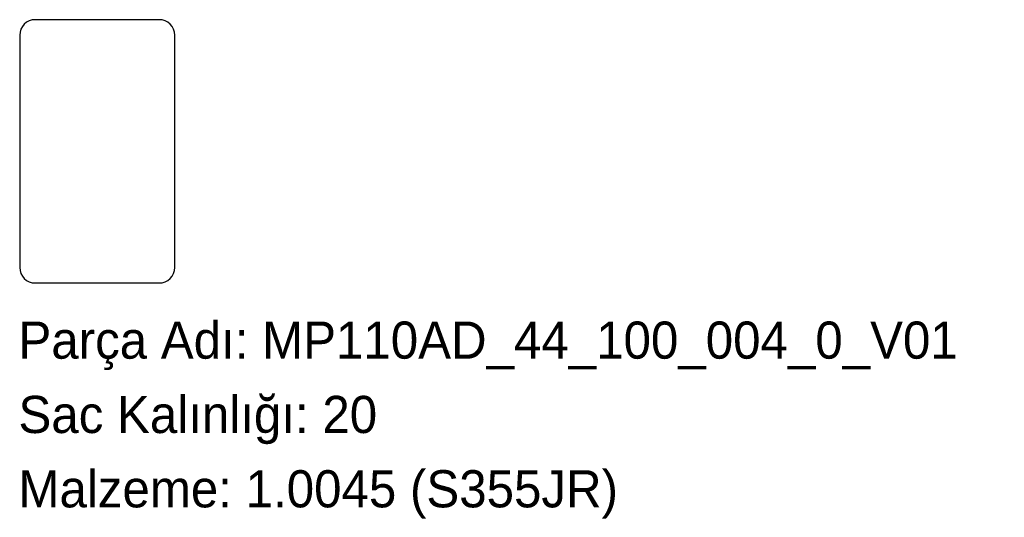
# Model space of a CAD drawing. Header units: millimetres. Extents: x 0 to 318, y -75 to 85.
import ezdxf

# ---------------------------------------------------------------- set-up
doc = ezdxf.new("R2010")
doc.units = ezdxf.units.MM
doc.linetypes.add('SLD-Katı', pattern=[0])
doc.linetypes.add('SLD-Sürekli', pattern=[0])
doc.layers.add('METIN', color=96, linetype='SLD-Katı')
doc.styles.add('SLDTEXTSTYLE0', font='ARIAL.TTF', dxfattribs={"width": 0.948, "bigfont": 'bigfont'})
doc.styles.add('SLDTEXTSTYLE1', font='ARIAL.TTF', dxfattribs={"width": 0.948})

msp = doc.modelspace()

# ---------------------------------------------------------------- linework, layer by layer
at = {"color": 7, "linetype": 'SLD-Sürekli', "lineweight": 25}
for p, q in [((45.4, 85.4), (5.4, 85.4)), ((0.4, 80.4), (0.4, 5.4)), ((50.4, 5.4), (50.4, 80.4)), ((5.4, 0.4), (45.4, 0.4))]:
    msp.add_line(p, q, dxfattribs=at)
for centre, start, end in [((5.4, 80.4), 90, 180), ((45.4, 80.4), 0, 90), ((5.4, 5.4), 180, 270), ((45.4, 5.4), 270, 0)]:
    msp.add_arc(centre, 5, start, end, dxfattribs=at)

# ---------------------------------------------------------------- texts
at = {"layer": 'METIN', "char_height": 12, "attachment_point": 1}
for s, insert, style in [('Parça Adı: MP110AD_44_100_004_0_V01', (0, -12.03), 'SLDTEXTSTYLE0'), ('Sac Kalınlığı: 20', (0, -36.03), 'SLDTEXTSTYLE0'), ('Malzeme: 1.0045 (S355JR)', (0, -60.03), 'SLDTEXTSTYLE1')]:
    msp.add_mtext(s, dxfattribs=dict(at, insert=insert, style=style))

doc.saveas('drawing.dxf')
